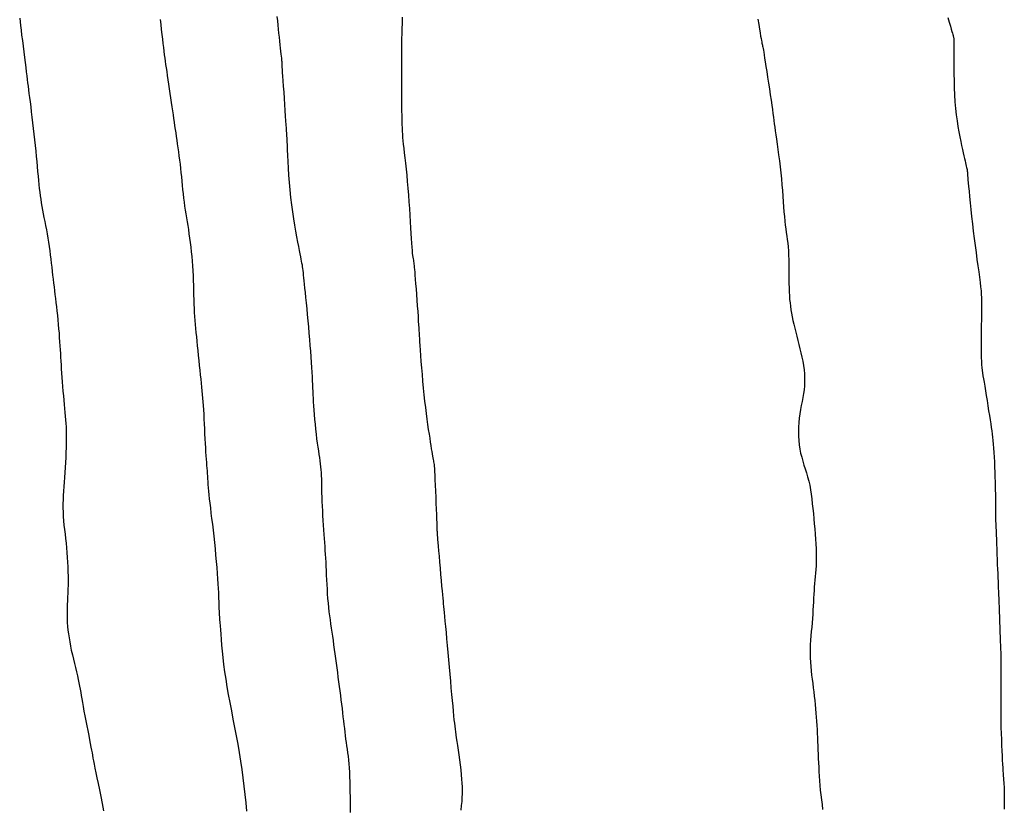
# Model space of a CAD drawing. Header units: millimetres. Extents: x 32690613 to 32693367, y 5343692 to 5344708.
# Tile 46 of 256: x 32692241 to 32692255, y 5343842 to 5343853. Entities that reach past the tile are written whole.
import ezdxf

# ---------------------------------------------------------------- set-up
doc = ezdxf.new("R2010")
doc.units = ezdxf.units.MM
doc.header["$LTSCALE"] = 20
for name, color, linetype in [('02-DGM_HL_495.00', 142, 'Continuous'), ('02-DGM_HL_495.50', 152, 'Continuous'), ('02-DGM_HL_496.00', 162, 'Continuous'), ('02-DGM_HL_496.50', 172, 'Continuous')]:
    doc.layers.add(name, color=color, linetype=linetype)

msp = doc.modelspace()

# ---------------------------------------------------------------- linework, layer by layer
at = {"layer": '02-DGM_HL_495.00', "elevation": 495, "flags": 128}
msp.add_lwpolyline([(32692240.85, 5343853.455), (32692240.855, 5343853.404), (32692240.862, 5343853.347), (32692240.87, 5343853.28), (32692240.879, 5343853.206), (32692240.889, 5343853.127), (32692240.899, 5343853.044), (32692240.91, 5343852.961), (32692240.92, 5343852.88), (32692240.93, 5343852.802), (32692240.939, 5343852.73), (32692240.947, 5343852.666), (32692240.954, 5343852.608), (32692240.961, 5343852.554), (32692240.967, 5343852.503), (32692240.974, 5343852.453), (32692240.98, 5343852.401), (32692240.987, 5343852.347), (32692240.995, 5343852.288), (32692241.003, 5343852.222), (32692241.012, 5343852.151), (32692241.021, 5343852.075), (32692241.031, 5343851.996), (32692241.041, 5343851.914), (32692241.051, 5343851.83), (32692241.06, 5343851.746), (32692241.069, 5343851.662), (32692241.078, 5343851.579), (32692241.086, 5343851.498), (32692241.093, 5343851.419), (32692241.101, 5343851.343), (32692241.107, 5343851.269), (32692241.114, 5343851.198), (32692241.12, 5343851.13), (32692241.127, 5343851.066), (32692241.133, 5343851.005), (32692241.139, 5343850.948), (32692241.146, 5343850.893), (32692241.153, 5343850.84), (32692241.16, 5343850.788), (32692241.168, 5343850.736), (32692241.177, 5343850.684), (32692241.186, 5343850.63), (32692241.197, 5343850.575), (32692241.208, 5343850.518), (32692241.219, 5343850.459), (32692241.231, 5343850.4), (32692241.243, 5343850.339), (32692241.254, 5343850.278), (32692241.265, 5343850.216), (32692241.276, 5343850.154), (32692241.285, 5343850.092), (32692241.293, 5343850.03), (32692241.301, 5343849.968), (32692241.308, 5343849.907), (32692241.315, 5343849.846), (32692241.322, 5343849.786), (32692241.328, 5343849.726), (32692241.335, 5343849.668), (32692241.342, 5343849.611), (32692241.349, 5343849.554), (32692241.356, 5343849.498), (32692241.363, 5343849.441), (32692241.37, 5343849.384), (32692241.378, 5343849.326), (32692241.385, 5343849.267), (32692241.392, 5343849.205), (32692241.399, 5343849.142), (32692241.406, 5343849.077), (32692241.412, 5343849.011), (32692241.418, 5343848.945), (32692241.424, 5343848.879), (32692241.43, 5343848.814), (32692241.434, 5343848.75), (32692241.439, 5343848.688), (32692241.443, 5343848.628), (32692241.446, 5343848.571), (32692241.45, 5343848.515), (32692241.453, 5343848.459), (32692241.456, 5343848.403), (32692241.459, 5343848.346), (32692241.463, 5343848.288), (32692241.467, 5343848.227), (32692241.472, 5343848.163), (32692241.477, 5343848.097), (32692241.482, 5343848.03), (32692241.488, 5343847.962), (32692241.494, 5343847.894), (32692241.5, 5343847.828), (32692241.506, 5343847.764), (32692241.512, 5343847.703), (32692241.517, 5343847.646), (32692241.522, 5343847.591), (32692241.526, 5343847.538), (32692241.53, 5343847.486), (32692241.533, 5343847.433), (32692241.535, 5343847.379), (32692241.536, 5343847.322), (32692241.536, 5343847.262), (32692241.536, 5343847.197), (32692241.534, 5343847.129), (32692241.532, 5343847.057), (32692241.529, 5343846.984), (32692241.525, 5343846.91), (32692241.521, 5343846.835), (32692241.517, 5343846.762), (32692241.512, 5343846.69), (32692241.507, 5343846.621), (32692241.502, 5343846.554), (32692241.497, 5343846.489), (32692241.493, 5343846.425), (32692241.49, 5343846.363), (32692241.488, 5343846.301), (32692241.488, 5343846.239), (32692241.489, 5343846.177), (32692241.492, 5343846.114), (32692241.497, 5343846.05), (32692241.503, 5343845.986), (32692241.51, 5343845.921), (32692241.518, 5343845.855), (32692241.526, 5343845.788), (32692241.533, 5343845.72), (32692241.54, 5343845.651), (32692241.546, 5343845.581), (32692241.552, 5343845.51), (32692241.556, 5343845.44), (32692241.559, 5343845.37), (32692241.561, 5343845.3), (32692241.563, 5343845.233), (32692241.563, 5343845.166), (32692241.563, 5343845.103), (32692241.561, 5343845.041), (32692241.559, 5343844.982), (32692241.557, 5343844.925), (32692241.554, 5343844.87), (32692241.552, 5343844.816), (32692241.55, 5343844.762), (32692241.549, 5343844.709), (32692241.548, 5343844.656), (32692241.55, 5343844.603), (32692241.552, 5343844.549), (32692241.556, 5343844.494), (32692241.561, 5343844.439), (32692241.568, 5343844.382), (32692241.577, 5343844.324), (32692241.587, 5343844.265), (32692241.598, 5343844.204), (32692241.611, 5343844.141), (32692241.626, 5343844.077), (32692241.641, 5343844.013), (32692241.656, 5343843.949), (32692241.671, 5343843.886), (32692241.686, 5343843.825), (32692241.7, 5343843.767), (32692241.712, 5343843.712), (32692241.723, 5343843.662), (32692241.732, 5343843.614), (32692241.741, 5343843.568), (32692241.749, 5343843.521), (32692241.757, 5343843.474), (32692241.765, 5343843.424), (32692241.774, 5343843.371), (32692241.784, 5343843.312), (32692241.796, 5343843.246), (32692241.81, 5343843.177), (32692241.824, 5343843.104), (32692241.838, 5343843.03), (32692241.853, 5343842.958), (32692241.867, 5343842.888), (32692241.88, 5343842.824), (32692241.891, 5343842.766), (32692241.9, 5343842.716), (32692241.908, 5343842.672), (32692241.916, 5343842.632), (32692241.922, 5343842.594), (32692241.93, 5343842.554), (32692241.938, 5343842.511), (32692241.947, 5343842.463), (32692241.959, 5343842.406), (32692241.973, 5343842.338), (32692241.989, 5343842.262), (32692242.007, 5343842.177), (32692242.026, 5343842.084), (32692242.046, 5343841.986), (32692242.067, 5343841.883), (32692242.087, 5343841.777)], dxfattribs=at)
at = {"layer": '02-DGM_HL_495.50', "elevation": 495.5, "flags": 128}
msp.add_lwpolyline([(32692242.92, 5343853.439), (32692242.928, 5343853.365), (32692242.937, 5343853.291), (32692242.945, 5343853.218), (32692242.953, 5343853.147), (32692242.961, 5343853.082), (32692242.968, 5343853.023), (32692242.975, 5343852.969), (32692242.981, 5343852.918), (32692242.988, 5343852.87), (32692242.994, 5343852.823), (32692243.001, 5343852.774), (32692243.009, 5343852.724), (32692243.017, 5343852.67), (32692243.025, 5343852.612), (32692243.034, 5343852.549), (32692243.044, 5343852.484), (32692243.054, 5343852.417), (32692243.064, 5343852.349), (32692243.074, 5343852.281), (32692243.083, 5343852.215), (32692243.093, 5343852.151), (32692243.102, 5343852.091), (32692243.11, 5343852.033), (32692243.118, 5343851.978), (32692243.126, 5343851.924), (32692243.134, 5343851.871), (32692243.142, 5343851.819), (32692243.149, 5343851.766), (32692243.157, 5343851.713), (32692243.165, 5343851.659), (32692243.173, 5343851.603), (32692243.181, 5343851.545), (32692243.19, 5343851.487), (32692243.198, 5343851.428), (32692243.205, 5343851.367), (32692243.213, 5343851.306), (32692243.22, 5343851.244), (32692243.227, 5343851.182), (32692243.233, 5343851.119), (32692243.239, 5343851.056), (32692243.245, 5343850.993), (32692243.252, 5343850.93), (32692243.258, 5343850.868), (32692243.265, 5343850.807), (32692243.272, 5343850.747), (32692243.281, 5343850.688), (32692243.289, 5343850.63), (32692243.298, 5343850.573), (32692243.307, 5343850.516), (32692243.317, 5343850.458), (32692243.327, 5343850.4), (32692243.336, 5343850.341), (32692243.345, 5343850.279), (32692243.354, 5343850.216), (32692243.363, 5343850.151), (32692243.371, 5343850.084), (32692243.378, 5343850.016), (32692243.385, 5343849.947), (32692243.391, 5343849.876), (32692243.397, 5343849.805), (32692243.401, 5343849.733), (32692243.405, 5343849.661), (32692243.408, 5343849.589), (32692243.41, 5343849.518), (32692243.412, 5343849.447), (32692243.414, 5343849.377), (32692243.416, 5343849.309), (32692243.418, 5343849.243), (32692243.42, 5343849.18), (32692243.423, 5343849.118), (32692243.427, 5343849.059), (32692243.431, 5343849.001), (32692243.436, 5343848.943), (32692243.441, 5343848.884), (32692243.447, 5343848.825), (32692243.454, 5343848.763), (32692243.46, 5343848.698), (32692243.467, 5343848.63), (32692243.475, 5343848.559), (32692243.482, 5343848.486), (32692243.49, 5343848.413), (32692243.497, 5343848.34), (32692243.505, 5343848.269), (32692243.512, 5343848.201), (32692243.519, 5343848.137), (32692243.525, 5343848.077), (32692243.531, 5343848.02), (32692243.536, 5343847.966), (32692243.541, 5343847.913), (32692243.546, 5343847.859), (32692243.55, 5343847.805), (32692243.554, 5343847.747), (32692243.558, 5343847.686), (32692243.562, 5343847.62), (32692243.566, 5343847.55), (32692243.569, 5343847.477), (32692243.573, 5343847.403), (32692243.576, 5343847.33), (32692243.58, 5343847.258), (32692243.583, 5343847.189), (32692243.587, 5343847.124), (32692243.591, 5343847.064), (32692243.594, 5343847.009), (32692243.598, 5343846.958), (32692243.602, 5343846.911), (32692243.605, 5343846.867), (32692243.609, 5343846.826), (32692243.612, 5343846.785), (32692243.615, 5343846.746), (32692243.617, 5343846.707), (32692243.62, 5343846.667), (32692243.623, 5343846.627), (32692243.625, 5343846.584), (32692243.629, 5343846.538), (32692243.633, 5343846.488), (32692243.638, 5343846.434), (32692243.644, 5343846.375), (32692243.652, 5343846.31), (32692243.66, 5343846.239), (32692243.669, 5343846.163), (32692243.679, 5343846.083), (32692243.69, 5343845.999), (32692243.7, 5343845.912), (32692243.71, 5343845.822), (32692243.72, 5343845.73), (32692243.73, 5343845.637), (32692243.738, 5343845.543), (32692243.746, 5343845.451), (32692243.754, 5343845.361), (32692243.76, 5343845.275), (32692243.766, 5343845.194), (32692243.771, 5343845.119), (32692243.775, 5343845.052), (32692243.778, 5343844.994), (32692243.781, 5343844.944), (32692243.782, 5343844.901), (32692243.784, 5343844.864), (32692243.785, 5343844.831), (32692243.786, 5343844.801), (32692243.787, 5343844.774), (32692243.787, 5343844.748), (32692243.789, 5343844.722), (32692243.79, 5343844.695), (32692243.792, 5343844.665), (32692243.794, 5343844.632), (32692243.797, 5343844.595), (32692243.8, 5343844.552), (32692243.803, 5343844.502), (32692243.808, 5343844.444), (32692243.813, 5343844.377), (32692243.819, 5343844.302), (32692243.826, 5343844.219), (32692243.834, 5343844.129), (32692243.844, 5343844.033), (32692243.856, 5343843.932), (32692243.87, 5343843.826), (32692243.886, 5343843.717), (32692243.905, 5343843.604), (32692243.925, 5343843.488), (32692243.947, 5343843.37), (32692243.97, 5343843.25), (32692243.994, 5343843.128), (32692244.017, 5343843.005), (32692244.041, 5343842.881), (32692244.064, 5343842.757), (32692244.085, 5343842.633), (32692244.105, 5343842.509), (32692244.124, 5343842.385), (32692244.141, 5343842.261), (32692244.156, 5343842.138), (32692244.17, 5343842.015), (32692244.181, 5343841.894), (32692244.191, 5343841.773)], dxfattribs=at)
at = {"layer": '02-DGM_HL_496.00', "elevation": 496, "flags": 128}
for points in [[(32692245.727, 5343841.751), (32692245.726, 5343841.827), (32692245.725, 5343841.904), (32692245.724, 5343841.98), (32692245.723, 5343842.056), (32692245.721, 5343842.131), (32692245.719, 5343842.204), (32692245.717, 5343842.275), (32692245.714, 5343842.343), (32692245.71, 5343842.407), (32692245.705, 5343842.467), (32692245.7, 5343842.524), (32692245.694, 5343842.579), (32692245.687, 5343842.631), (32692245.68, 5343842.682), (32692245.673, 5343842.732), (32692245.666, 5343842.782), (32692245.659, 5343842.832), (32692245.653, 5343842.884), (32692245.646, 5343842.937), (32692245.64, 5343842.991), (32692245.633, 5343843.047), (32692245.627, 5343843.104), (32692245.62, 5343843.162), (32692245.613, 5343843.222), (32692245.606, 5343843.283), (32692245.598, 5343843.346), (32692245.59, 5343843.411), (32692245.582, 5343843.476), (32692245.573, 5343843.543), (32692245.564, 5343843.61), (32692245.555, 5343843.679), (32692245.546, 5343843.747), (32692245.537, 5343843.816), (32692245.528, 5343843.884), (32692245.519, 5343843.953), (32692245.51, 5343844.021), (32692245.5, 5343844.088), (32692245.491, 5343844.155), (32692245.482, 5343844.22), (32692245.473, 5343844.285), (32692245.464, 5343844.348), (32692245.455, 5343844.409), (32692245.446, 5343844.469), (32692245.437, 5343844.529), (32692245.429, 5343844.589), (32692245.421, 5343844.649), (32692245.413, 5343844.71), (32692245.406, 5343844.773), (32692245.4, 5343844.837), (32692245.394, 5343844.904), (32692245.389, 5343844.973), (32692245.385, 5343845.042), (32692245.381, 5343845.112), (32692245.377, 5343845.182), (32692245.374, 5343845.25), (32692245.371, 5343845.317), (32692245.368, 5343845.381), (32692245.365, 5343845.442), (32692245.361, 5343845.5), (32692245.358, 5343845.557), (32692245.354, 5343845.613), (32692245.351, 5343845.67), (32692245.347, 5343845.728), (32692245.343, 5343845.787), (32692245.339, 5343845.85), (32692245.334, 5343845.916), (32692245.329, 5343845.985), (32692245.325, 5343846.055), (32692245.32, 5343846.126), (32692245.316, 5343846.198), (32692245.312, 5343846.267), (32692245.309, 5343846.335), (32692245.307, 5343846.399), (32692245.305, 5343846.46), (32692245.304, 5343846.517), (32692245.303, 5343846.57), (32692245.302, 5343846.62), (32692245.301, 5343846.669), (32692245.3, 5343846.715), (32692245.297, 5343846.76), (32692245.294, 5343846.803), (32692245.29, 5343846.847), (32692245.285, 5343846.89), (32692245.279, 5343846.935), (32692245.272, 5343846.981), (32692245.265, 5343847.029), (32692245.257, 5343847.08), (32692245.249, 5343847.136), (32692245.241, 5343847.195), (32692245.232, 5343847.26), (32692245.224, 5343847.329), (32692245.216, 5343847.399), (32692245.209, 5343847.472), (32692245.202, 5343847.543), (32692245.196, 5343847.614), (32692245.19, 5343847.681), (32692245.186, 5343847.744), (32692245.182, 5343847.802), (32692245.179, 5343847.856), (32692245.176, 5343847.907), (32692245.174, 5343847.957), (32692245.172, 5343848.007), (32692245.17, 5343848.058), (32692245.167, 5343848.113), (32692245.165, 5343848.173), (32692245.161, 5343848.238), (32692245.157, 5343848.309), (32692245.152, 5343848.385), (32692245.146, 5343848.465), (32692245.14, 5343848.549), (32692245.133, 5343848.635), (32692245.126, 5343848.724), (32692245.118, 5343848.815), (32692245.11, 5343848.906), (32692245.102, 5343848.998), (32692245.093, 5343849.088), (32692245.085, 5343849.176), (32692245.077, 5343849.26), (32692245.069, 5343849.339), (32692245.061, 5343849.413), (32692245.054, 5343849.479), (32692245.048, 5343849.537), (32692245.043, 5343849.588), (32692245.039, 5343849.633), (32692245.034, 5343849.672), (32692245.031, 5343849.706), (32692245.027, 5343849.737), (32692245.023, 5343849.766), (32692245.02, 5343849.793), (32692245.016, 5343849.819), (32692245.011, 5343849.845), (32692245.006, 5343849.874), (32692245, 5343849.906), (32692244.994, 5343849.942), (32692244.985, 5343849.984), (32692244.976, 5343850.033), (32692244.965, 5343850.091), (32692244.952, 5343850.158), (32692244.937, 5343850.233), (32692244.922, 5343850.316), (32692244.906, 5343850.406), (32692244.89, 5343850.502), (32692244.874, 5343850.603), (32692244.86, 5343850.707), (32692244.847, 5343850.815), (32692244.836, 5343850.925), (32692244.826, 5343851.034), (32692244.818, 5343851.142), (32692244.811, 5343851.246), (32692244.806, 5343851.344), (32692244.802, 5343851.435), (32692244.798, 5343851.515), (32692244.795, 5343851.584), (32692244.793, 5343851.64), (32692244.791, 5343851.686), (32692244.789, 5343851.726), (32692244.787, 5343851.762), (32692244.785, 5343851.798), (32692244.782, 5343851.838), (32692244.779, 5343851.885), (32692244.775, 5343851.943), (32692244.77, 5343852.014), (32692244.765, 5343852.095), (32692244.758, 5343852.183), (32692244.752, 5343852.275), (32692244.746, 5343852.366), (32692244.74, 5343852.454), (32692244.734, 5343852.534), (32692244.73, 5343852.603), (32692244.726, 5343852.659), (32692244.723, 5343852.701), (32692244.721, 5343852.733), (32692244.72, 5343852.755), (32692244.719, 5343852.771), (32692244.718, 5343852.78), (32692244.718, 5343852.786), (32692244.718, 5343852.791), (32692244.718, 5343852.795), (32692244.718, 5343852.8), (32692244.717, 5343852.806), (32692244.717, 5343852.816), (32692244.715, 5343852.828), (32692244.714, 5343852.845), (32692244.712, 5343852.867), (32692244.709, 5343852.895), (32692244.705, 5343852.929), (32692244.701, 5343852.97), (32692244.696, 5343853.015), (32692244.691, 5343853.065), (32692244.685, 5343853.119), (32692244.679, 5343853.176), (32692244.672, 5343853.234), (32692244.666, 5343853.294), (32692244.659, 5343853.355), (32692244.653, 5343853.417), (32692244.646, 5343853.481)], [(32692254.532, 5343853.465), (32692254.552, 5343853.397), (32692254.568, 5343853.341), (32692254.581, 5343853.297), (32692254.591, 5343853.262), (32692254.599, 5343853.236), (32692254.604, 5343853.216), (32692254.608, 5343853.202), (32692254.611, 5343853.191), (32692254.613, 5343853.182), (32692254.615, 5343853.173), (32692254.617, 5343853.163), (32692254.619, 5343853.15), (32692254.62, 5343853.132), (32692254.621, 5343853.107), (32692254.621, 5343853.073), (32692254.621, 5343853.029), (32692254.621, 5343852.974), (32692254.621, 5343852.904), (32692254.621, 5343852.824), (32692254.621, 5343852.734), (32692254.621, 5343852.636), (32692254.623, 5343852.535), (32692254.626, 5343852.43), (32692254.63, 5343852.326), (32692254.636, 5343852.224), (32692254.645, 5343852.125), (32692254.655, 5343852.032), (32692254.667, 5343851.943), (32692254.68, 5343851.859), (32692254.693, 5343851.781), (32692254.707, 5343851.708), (32692254.72, 5343851.641), (32692254.733, 5343851.579), (32692254.745, 5343851.524), (32692254.756, 5343851.474), (32692254.766, 5343851.43), (32692254.776, 5343851.391), (32692254.784, 5343851.356), (32692254.791, 5343851.326), (32692254.797, 5343851.3), (32692254.802, 5343851.278), (32692254.807, 5343851.259), (32692254.81, 5343851.243), (32692254.813, 5343851.229), (32692254.815, 5343851.217), (32692254.816, 5343851.207), (32692254.817, 5343851.199), (32692254.818, 5343851.191), (32692254.818, 5343851.183), (32692254.819, 5343851.175), (32692254.82, 5343851.165), (32692254.82, 5343851.152), (32692254.822, 5343851.134), (32692254.824, 5343851.109), (32692254.827, 5343851.075), (32692254.831, 5343851.032), (32692254.836, 5343850.976), (32692254.843, 5343850.907), (32692254.851, 5343850.827), (32692254.86, 5343850.736), (32692254.87, 5343850.639), (32692254.881, 5343850.535), (32692254.893, 5343850.428), (32692254.905, 5343850.32), (32692254.918, 5343850.211), (32692254.932, 5343850.105), (32692254.946, 5343850.002), (32692254.96, 5343849.903), (32692254.973, 5343849.809), (32692254.985, 5343849.72), (32692254.996, 5343849.638), (32692255.006, 5343849.564), (32692255.014, 5343849.497), (32692255.02, 5343849.439), (32692255.024, 5343849.387), (32692255.027, 5343849.34), (32692255.028, 5343849.294), (32692255.028, 5343849.248), (32692255.028, 5343849.199), (32692255.027, 5343849.145), (32692255.026, 5343849.083), (32692255.025, 5343849.013), (32692255.023, 5343848.934), (32692255.023, 5343848.851), (32692255.022, 5343848.766), (32692255.022, 5343848.681), (32692255.022, 5343848.6), (32692255.023, 5343848.524), (32692255.024, 5343848.456), (32692255.026, 5343848.399), (32692255.029, 5343848.35), (32692255.032, 5343848.307), (32692255.036, 5343848.267), (32692255.042, 5343848.229), (32692255.048, 5343848.188), (32692255.055, 5343848.144), (32692255.064, 5343848.093), (32692255.074, 5343848.034), (32692255.084, 5343847.967), (32692255.096, 5343847.896), (32692255.108, 5343847.822), (32692255.12, 5343847.746), (32692255.131, 5343847.672), (32692255.143, 5343847.601), (32692255.153, 5343847.536), (32692255.162, 5343847.477), (32692255.17, 5343847.424), (32692255.178, 5343847.375), (32692255.184, 5343847.327), (32692255.19, 5343847.28), (32692255.195, 5343847.231), (32692255.2, 5343847.179), (32692255.204, 5343847.122), (32692255.208, 5343847.058), (32692255.212, 5343846.989), (32692255.216, 5343846.917), (32692255.219, 5343846.842), (32692255.222, 5343846.768), (32692255.225, 5343846.694), (32692255.227, 5343846.624), (32692255.229, 5343846.559), (32692255.23, 5343846.499), (32692255.231, 5343846.446), (32692255.231, 5343846.397), (32692255.231, 5343846.352), (32692255.231, 5343846.311), (32692255.231, 5343846.272), (32692255.232, 5343846.235), (32692255.232, 5343846.199), (32692255.232, 5343846.163), (32692255.233, 5343846.126), (32692255.234, 5343846.088), (32692255.235, 5343846.048), (32692255.237, 5343846.004), (32692255.239, 5343845.956), (32692255.241, 5343845.903), (32692255.243, 5343845.844), (32692255.246, 5343845.779), (32692255.248, 5343845.708), (32692255.251, 5343845.633), (32692255.254, 5343845.557), (32692255.257, 5343845.481), (32692255.26, 5343845.407), (32692255.263, 5343845.336), (32692255.265, 5343845.271), (32692255.268, 5343845.211), (32692255.27, 5343845.157), (32692255.272, 5343845.107), (32692255.274, 5343845.058), (32692255.276, 5343845.009), (32692255.278, 5343844.958), (32692255.28, 5343844.904), (32692255.282, 5343844.845), (32692255.285, 5343844.779), (32692255.287, 5343844.708), (32692255.29, 5343844.634), (32692255.293, 5343844.558), (32692255.296, 5343844.482), (32692255.299, 5343844.408), (32692255.302, 5343844.337), (32692255.304, 5343844.271), (32692255.307, 5343844.212), (32692255.309, 5343844.158), (32692255.31, 5343844.107), (32692255.312, 5343844.058), (32692255.313, 5343844.01), (32692255.314, 5343843.959), (32692255.314, 5343843.905), (32692255.314, 5343843.845), (32692255.314, 5343843.78), (32692255.313, 5343843.707), (32692255.312, 5343843.63), (32692255.311, 5343843.548), (32692255.311, 5343843.462), (32692255.311, 5343843.373), (32692255.311, 5343843.282), (32692255.311, 5343843.19), (32692255.313, 5343843.097), (32692255.314, 5343843.004), (32692255.317, 5343842.913), (32692255.32, 5343842.825), (32692255.323, 5343842.74), (32692255.326, 5343842.66), (32692255.329, 5343842.587), (32692255.333, 5343842.521), (32692255.336, 5343842.462), (32692255.339, 5343842.411), (32692255.342, 5343842.366), (32692255.345, 5343842.326), (32692255.348, 5343842.29), (32692255.351, 5343842.257), (32692255.353, 5343842.226), (32692255.355, 5343842.195), (32692255.357, 5343842.165), (32692255.359, 5343842.133), (32692255.36, 5343842.099), (32692255.362, 5343842.062), (32692255.362, 5343842.021), (32692255.363, 5343841.975), (32692255.363, 5343841.923), (32692255.362, 5343841.864), (32692255.361, 5343841.798)]]:
    msp.add_lwpolyline(points, dxfattribs=at)
at = {"layer": '02-DGM_HL_496.50', "elevation": 496.5, "flags": 128}
for points in [[(32692247.357, 5343841.784), (32692247.364, 5343841.853), (32692247.37, 5343841.915), (32692247.374, 5343841.972), (32692247.377, 5343842.025), (32692247.377, 5343842.077), (32692247.376, 5343842.129), (32692247.374, 5343842.184), (32692247.369, 5343842.243), (32692247.362, 5343842.308), (32692247.355, 5343842.378), (32692247.346, 5343842.452), (32692247.336, 5343842.526), (32692247.326, 5343842.599), (32692247.316, 5343842.67), (32692247.307, 5343842.736), (32692247.298, 5343842.796), (32692247.29, 5343842.849), (32692247.284, 5343842.895), (32692247.278, 5343842.938), (32692247.272, 5343842.98), (32692247.267, 5343843.022), (32692247.262, 5343843.067), (32692247.256, 5343843.118), (32692247.25, 5343843.176), (32692247.244, 5343843.243), (32692247.237, 5343843.318), (32692247.229, 5343843.401), (32692247.221, 5343843.491), (32692247.212, 5343843.586), (32692247.203, 5343843.686), (32692247.194, 5343843.789), (32692247.184, 5343843.894), (32692247.175, 5343844.001), (32692247.165, 5343844.107), (32692247.156, 5343844.211), (32692247.147, 5343844.312), (32692247.139, 5343844.406), (32692247.131, 5343844.494), (32692247.123, 5343844.573), (32692247.117, 5343844.641), (32692247.112, 5343844.698), (32692247.107, 5343844.745), (32692247.103, 5343844.787), (32692247.099, 5343844.826), (32692247.095, 5343844.865), (32692247.091, 5343844.908), (32692247.086, 5343844.958), (32692247.081, 5343845.018), (32692247.074, 5343845.089), (32692247.067, 5343845.171), (32692247.059, 5343845.259), (32692247.051, 5343845.35), (32692247.043, 5343845.44), (32692247.036, 5343845.527), (32692247.029, 5343845.606), (32692247.023, 5343845.675), (32692247.018, 5343845.731), (32692247.014, 5343845.774), (32692247.011, 5343845.807), (32692247.009, 5343845.831), (32692247.008, 5343845.848), (32692247.007, 5343845.86), (32692247.006, 5343845.868), (32692247.006, 5343845.874), (32692247.006, 5343845.881), (32692247.006, 5343845.889), (32692247.005, 5343845.901), (32692247.005, 5343845.918), (32692247.004, 5343845.942), (32692247.003, 5343845.975), (32692247.002, 5343846.019), (32692247, 5343846.074), (32692246.997, 5343846.143), (32692246.994, 5343846.223), (32692246.991, 5343846.309), (32692246.987, 5343846.399), (32692246.983, 5343846.489), (32692246.98, 5343846.575), (32692246.976, 5343846.654), (32692246.973, 5343846.722), (32692246.97, 5343846.777), (32692246.967, 5343846.82), (32692246.964, 5343846.853), (32692246.962, 5343846.879), (32692246.959, 5343846.9), (32692246.956, 5343846.918), (32692246.953, 5343846.935), (32692246.95, 5343846.954), (32692246.945, 5343846.977), (32692246.94, 5343847.004), (32692246.935, 5343847.035), (32692246.929, 5343847.071), (32692246.922, 5343847.112), (32692246.915, 5343847.158), (32692246.907, 5343847.21), (32692246.898, 5343847.267), (32692246.888, 5343847.329), (32692246.878, 5343847.397), (32692246.868, 5343847.471), (32692246.857, 5343847.549), (32692246.846, 5343847.632), (32692246.835, 5343847.72), (32692246.824, 5343847.811), (32692246.813, 5343847.907), (32692246.803, 5343848.006), (32692246.794, 5343848.106), (32692246.785, 5343848.206), (32692246.777, 5343848.304), (32692246.769, 5343848.397), (32692246.763, 5343848.484), (32692246.757, 5343848.563), (32692246.752, 5343848.631), (32692246.749, 5343848.688), (32692246.746, 5343848.735), (32692246.743, 5343848.776), (32692246.741, 5343848.814), (32692246.739, 5343848.852), (32692246.737, 5343848.892), (32692246.734, 5343848.939), (32692246.73, 5343848.994), (32692246.726, 5343849.06), (32692246.721, 5343849.136), (32692246.715, 5343849.217), (32692246.709, 5343849.302), (32692246.703, 5343849.386), (32692246.697, 5343849.468), (32692246.691, 5343849.544), (32692246.686, 5343849.612), (32692246.681, 5343849.669), (32692246.678, 5343849.716), (32692246.674, 5343849.754), (32692246.671, 5343849.785), (32692246.669, 5343849.811), (32692246.666, 5343849.833), (32692246.663, 5343849.852), (32692246.66, 5343849.87), (32692246.657, 5343849.889), (32692246.653, 5343849.91), (32692246.65, 5343849.934), (32692246.646, 5343849.962), (32692246.642, 5343849.995), (32692246.638, 5343850.035), (32692246.633, 5343850.083), (32692246.629, 5343850.141), (32692246.625, 5343850.208), (32692246.62, 5343850.285), (32692246.616, 5343850.368), (32692246.611, 5343850.458), (32692246.606, 5343850.553), (32692246.6, 5343850.651), (32692246.593, 5343850.751), (32692246.586, 5343850.851), (32692246.577, 5343850.95), (32692246.568, 5343851.048), (32692246.559, 5343851.142), (32692246.549, 5343851.233), (32692246.54, 5343851.319), (32692246.531, 5343851.399), (32692246.522, 5343851.473), (32692246.515, 5343851.539), (32692246.508, 5343851.598), (32692246.503, 5343851.65), (32692246.498, 5343851.698), (32692246.495, 5343851.744), (32692246.492, 5343851.79), (32692246.49, 5343851.839), (32692246.488, 5343851.892), (32692246.487, 5343851.952), (32692246.486, 5343852.02), (32692246.485, 5343852.095), (32692246.485, 5343852.174), (32692246.484, 5343852.254), (32692246.484, 5343852.335), (32692246.484, 5343852.413), (32692246.484, 5343852.487), (32692246.484, 5343852.554), (32692246.484, 5343852.612), (32692246.484, 5343852.662), (32692246.484, 5343852.705), (32692246.484, 5343852.743), (32692246.484, 5343852.776), (32692246.484, 5343852.805), (32692246.484, 5343852.832), (32692246.483, 5343852.858), (32692246.483, 5343852.884), (32692246.482, 5343852.91), (32692246.482, 5343852.939), (32692246.482, 5343852.972), (32692246.482, 5343853.009), (32692246.482, 5343853.052), (32692246.483, 5343853.102), (32692246.485, 5343853.16), (32692246.487, 5343853.227), (32692246.489, 5343853.302), (32692246.492, 5343853.385), (32692246.494, 5343853.473)], [(32692251.732, 5343853.443), (32692251.744, 5343853.364), (32692251.755, 5343853.296), (32692251.764, 5343853.24), (32692251.771, 5343853.194), (32692251.778, 5343853.158), (32692251.783, 5343853.13), (32692251.787, 5343853.108), (32692251.791, 5343853.09), (32692251.794, 5343853.075), (32692251.797, 5343853.061), (32692251.8, 5343853.046), (32692251.803, 5343853.029), (32692251.807, 5343853.009), (32692251.811, 5343852.985), (32692251.816, 5343852.954), (32692251.822, 5343852.916), (32692251.829, 5343852.87), (32692251.838, 5343852.813), (32692251.849, 5343852.745), (32692251.861, 5343852.669), (32692251.874, 5343852.587), (32692251.887, 5343852.501), (32692251.9, 5343852.414), (32692251.913, 5343852.329), (32692251.925, 5343852.248), (32692251.936, 5343852.175), (32692251.945, 5343852.11), (32692251.953, 5343852.052), (32692251.96, 5343852), (32692251.967, 5343851.95), (32692251.973, 5343851.902), (32692251.979, 5343851.852), (32692251.986, 5343851.799), (32692251.994, 5343851.74), (32692252.003, 5343851.674), (32692252.013, 5343851.602), (32692252.024, 5343851.524), (32692252.036, 5343851.441), (32692252.047, 5343851.356), (32692252.058, 5343851.268), (32692252.068, 5343851.179), (32692252.077, 5343851.09), (32692252.085, 5343851.003), (32692252.092, 5343850.917), (32692252.099, 5343850.833), (32692252.104, 5343850.753), (32692252.11, 5343850.675), (32692252.115, 5343850.601), (32692252.121, 5343850.532), (32692252.127, 5343850.467), (32692252.134, 5343850.407), (32692252.141, 5343850.351), (32692252.149, 5343850.298), (32692252.157, 5343850.246), (32692252.164, 5343850.194), (32692252.171, 5343850.142), (32692252.177, 5343850.087), (32692252.181, 5343850.028), (32692252.184, 5343849.965), (32692252.186, 5343849.898), (32692252.187, 5343849.829), (32692252.188, 5343849.758), (32692252.188, 5343849.687), (32692252.188, 5343849.617), (32692252.189, 5343849.549), (32692252.19, 5343849.484), (32692252.192, 5343849.424), (32692252.195, 5343849.367), (32692252.199, 5343849.313), (32692252.204, 5343849.262), (32692252.21, 5343849.211), (32692252.218, 5343849.16), (32692252.226, 5343849.11), (32692252.237, 5343849.057), (32692252.248, 5343849.003), (32692252.261, 5343848.947), (32692252.275, 5343848.889), (32692252.29, 5343848.83), (32692252.305, 5343848.77), (32692252.32, 5343848.709), (32692252.336, 5343848.647), (32692252.351, 5343848.585), (32692252.365, 5343848.523), (32692252.379, 5343848.461), (32692252.391, 5343848.4), (32692252.402, 5343848.338), (32692252.411, 5343848.277), (32692252.417, 5343848.217), (32692252.42, 5343848.157), (32692252.42, 5343848.098), (32692252.417, 5343848.04), (32692252.411, 5343847.982), (32692252.402, 5343847.924), (32692252.392, 5343847.866), (32692252.381, 5343847.808), (32692252.37, 5343847.749), (32692252.359, 5343847.688), (32692252.349, 5343847.626), (32692252.341, 5343847.562), (32692252.335, 5343847.497), (32692252.331, 5343847.431), (32692252.329, 5343847.365), (32692252.33, 5343847.299), (32692252.333, 5343847.233), (32692252.339, 5343847.169), (32692252.349, 5343847.106), (32692252.361, 5343847.046), (32692252.376, 5343846.987), (32692252.392, 5343846.929), (32692252.41, 5343846.872), (32692252.428, 5343846.814), (32692252.447, 5343846.756), (32692252.464, 5343846.697), (32692252.48, 5343846.636), (32692252.494, 5343846.573), (32692252.506, 5343846.508), (32692252.516, 5343846.441), (32692252.525, 5343846.372), (32692252.533, 5343846.301), (32692252.541, 5343846.229), (32692252.548, 5343846.156), (32692252.554, 5343846.081), (32692252.561, 5343846.006), (32692252.568, 5343845.93), (32692252.574, 5343845.855), (32692252.579, 5343845.78), (32692252.584, 5343845.708), (32692252.588, 5343845.637), (32692252.59, 5343845.569), (32692252.591, 5343845.505), (32692252.591, 5343845.444), (32692252.588, 5343845.387), (32692252.585, 5343845.332), (32692252.581, 5343845.279), (32692252.576, 5343845.228), (32692252.572, 5343845.177), (32692252.567, 5343845.126), (32692252.562, 5343845.074), (32692252.559, 5343845.021), (32692252.555, 5343844.967), (32692252.552, 5343844.911), (32692252.549, 5343844.853), (32692252.546, 5343844.795), (32692252.543, 5343844.735), (32692252.539, 5343844.674), (32692252.535, 5343844.612), (32692252.529, 5343844.548), (32692252.524, 5343844.484), (32692252.518, 5343844.419), (32692252.512, 5343844.354), (32692252.507, 5343844.289), (32692252.503, 5343844.223), (32692252.501, 5343844.158), (32692252.5, 5343844.093), (32692252.502, 5343844.029), (32692252.505, 5343843.965), (32692252.51, 5343843.902), (32692252.516, 5343843.839), (32692252.523, 5343843.776), (32692252.531, 5343843.714), (32692252.539, 5343843.651), (32692252.547, 5343843.589), (32692252.554, 5343843.527), (32692252.562, 5343843.465), (32692252.568, 5343843.403), (32692252.574, 5343843.341), (32692252.58, 5343843.279), (32692252.586, 5343843.217), (32692252.591, 5343843.156), (32692252.595, 5343843.095), (32692252.599, 5343843.035), (32692252.603, 5343842.975), (32692252.606, 5343842.915), (32692252.609, 5343842.855), (32692252.611, 5343842.795), (32692252.614, 5343842.734), (32692252.616, 5343842.673), (32692252.619, 5343842.611), (32692252.621, 5343842.548), (32692252.624, 5343842.484), (32692252.627, 5343842.419), (32692252.63, 5343842.353), (32692252.634, 5343842.287), (32692252.639, 5343842.219), (32692252.645, 5343842.15), (32692252.651, 5343842.08), (32692252.659, 5343842.009), (32692252.668, 5343841.938), (32692252.676, 5343841.867), (32692252.685, 5343841.796)]]:
    msp.add_lwpolyline(points, dxfattribs=at)

doc.saveas('drawing.dxf')
